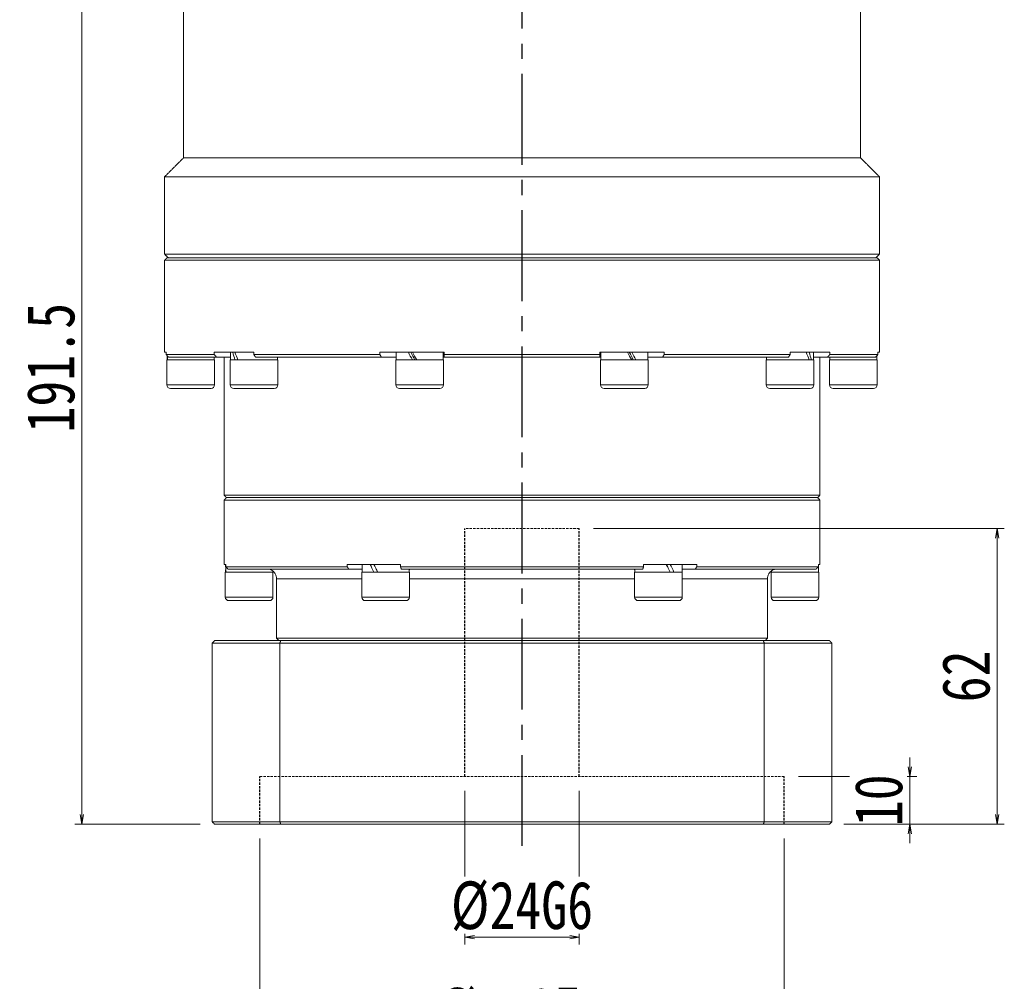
# Model space of a CAD drawing. Header units: millimetres. Extents: x -48 to 1057, y 0 to 774.
# Tile 3 of 10: x 125 to 332, y 269 to 470. Entities that reach past the tile are written whole.
import ezdxf

# ---------------------------------------------------------------- set-up
doc = ezdxf.new("R2010")
doc.units = ezdxf.units.MM
doc.linetypes.add('CENTER2', pattern=[28.575, 19.05, -3.175, 3.175, -3.175])
doc.linetypes.add('DASHED', pattern=[0.75, 0.5, -0.25])
doc.layers.add('3中心线层', color=1, linetype='CENTER2')
doc.layers.add('尺寸线层', color=3, linetype='Continuous', lineweight=18)
doc.styles.add('宋体', font='SimSun.ttf', dxfattribs={"width": 0.8})
doc.dimstyles.new('A水平标注$0', dxfattribs={"dimtxt": 3.5, "dimasz": 2, "dimexe": 1.5, "dimexo": 3, "dimgap": 1.1, "dimtad": 1, "dimtoh": 1, "dimdec": 4, "dimdsep": 46, "dimtxsty": '宋体', "dimblk": 'OPEN', "dimcen": 3, "dimclrd": 3, "dimclre": 3, "dimclrt": 6, "dimadec": 0, "dimazin": 0, "dimtm": 1e-09, "dimtfac": 1, "dimtdec": 4, "dimtix": 1, "dimtmove": 0, "dimatfit": 3, "dimldrblk": 'OPEN', "dimfxl": 0, "dimlwd": 13, "dimlwe": 13, "dimarcsym": 0})

# ---------------------------------------------------------------- blocks, each defined once
blk = doc.blocks.new('_Open')
at = {"color": 0, "linetype": 'ByBlock', "lineweight": -2}
for p, q in [((-1, 0.17), (0, 0)), ((-1, -0.17), (0, 0)), ((0, 0), (-1, 0))]:
    blk.add_line(p, q, dxfattribs=at)
blk = doc.blocks.new('*D34')
at = {"layer": 'Defpoints', "color": 0, "transparency": 16777216}
for p in [(175.55, 301.52), (285.55, 301.52), (175.55, 255.47)]:
    blk.add_point(p, dxfattribs=at)
at = {"layer": '尺寸线层', "color": 3, "lineweight": 13, "transparency": 16777216}
for p, q in [((175.55, 298.52), (175.55, 253.97)), ((285.55, 298.52), (285.55, 253.97)), ((283.55, 255.47), (177.55, 255.47))]:
    blk.add_line(p, q, dxfattribs=at)
at = {"layer": '尺寸线层', "color": 3, "lineweight": 13, "transparency": 16777216, "xscale": 2, "yscale": 2, "zscale": 2, "rotation": 180}
blk.add_blockref('_Open', (175.55, 255.47), dxfattribs=at)
at = {"layer": '尺寸线层', "color": 3, "lineweight": 13, "transparency": 16777216, "xscale": 2, "yscale": 2, "zscale": 2}
blk.add_blockref('_Open', (285.55, 255.47), dxfattribs=at)
at = {"layer": '尺寸线层', "color": 6, "transparency": 16777216, "insert": (230.55, 261.97), "char_height": 10, "attachment_point": 5, "style": '宋体', "bg_fill": 3, "box_fill_scale": 1.1, "bg_fill_color": 256, "bg_fill_true_color": 13158600, "bg_fill_transparency": 0}
blk.add_mtext('%%C110E7', dxfattribs=at)
blk = doc.blocks.new('*D35')
at = {"layer": 'Defpoints', "color": 0, "transparency": 16777216}
for p in [(218.55, 311.52), (242.55, 311.52), (218.55, 277.8)]:
    blk.add_point(p, dxfattribs=at)
at = {"layer": '尺寸线层', "color": 3, "lineweight": 13, "transparency": 16777216}
for p, q in [((218.55, 308.52), (218.55, 276.3)), ((242.55, 308.52), (242.55, 276.3)), ((240.55, 277.8), (220.55, 277.8))]:
    blk.add_line(p, q, dxfattribs=at)
at = {"layer": '尺寸线层', "color": 3, "lineweight": 13, "transparency": 16777216, "xscale": 2, "yscale": 2, "zscale": 2, "rotation": 180}
blk.add_blockref('_Open', (218.55, 277.8), dxfattribs=at)
at = {"layer": '尺寸线层', "color": 3, "lineweight": 13, "transparency": 16777216, "xscale": 2, "yscale": 2, "zscale": 2}
blk.add_blockref('_Open', (242.55, 277.8), dxfattribs=at)
at = {"layer": '尺寸线层', "color": 6, "transparency": 16777216, "insert": (230.55, 284.3), "char_height": 10, "attachment_point": 5, "style": '宋体', "bg_fill": 3, "box_fill_scale": 1.1, "bg_fill_color": 256, "bg_fill_true_color": 13158600, "bg_fill_transparency": 0}
blk.add_mtext('%%C24G6', dxfattribs=at)
blk = doc.blocks.new('*D36')
at = {"layer": 'Defpoints', "color": 0, "transparency": 16777216}
for p in [(285.55, 311.52), (295.05, 301.52), (311.9, 301.52)]:
    blk.add_point(p, dxfattribs=at)
at = {"layer": '尺寸线层', "color": 3, "lineweight": 13, "transparency": 16777216}
for p, q in [((311.9, 313.52), (311.9, 315.52)), ((288.55, 311.52), (313.4, 311.52)), ((311.9, 311.52), (311.9, 301.52)), ((298.05, 301.52), (313.4, 301.52)), ((311.9, 299.52), (311.9, 297.52))]:
    blk.add_line(p, q, dxfattribs=at)
at = {"layer": '尺寸线层', "color": 3, "lineweight": 13, "transparency": 16777216, "xscale": 2, "yscale": 2, "zscale": 2}
for p, rotation in [((311.9, 311.52), 270), ((311.9, 301.52), 90)]:
    blk.add_blockref('_Open', p, dxfattribs=dict(at, rotation=rotation))
at = {"layer": '尺寸线层', "color": 6, "transparency": 16777216, "insert": (305.4, 306.52), "char_height": 10, "attachment_point": 5, "rotation": 90, "style": '宋体', "bg_fill": 3, "box_fill_scale": 1.1, "bg_fill_color": 256, "bg_fill_true_color": 13158600, "bg_fill_transparency": 0}
blk.add_mtext('10', dxfattribs=at)
blk = doc.blocks.new('*D37')
at = {"layer": 'Defpoints', "color": 0, "transparency": 16777216}
for p in [(242.55, 363.52), (295.05, 301.52), (330.23, 301.52)]:
    blk.add_point(p, dxfattribs=at)
at = {"layer": '尺寸线层', "color": 3, "lineweight": 13, "transparency": 16777216}
for p, q in [((245.55, 363.52), (331.73, 363.52)), ((330.23, 361.52), (330.23, 303.52)), ((298.05, 301.52), (331.73, 301.52))]:
    blk.add_line(p, q, dxfattribs=at)
at = {"layer": '尺寸线层', "color": 3, "lineweight": 13, "transparency": 16777216, "xscale": 2, "yscale": 2, "zscale": 2}
for p, rotation in [((330.23, 363.52), 90), ((330.23, 301.52), 270)]:
    blk.add_blockref('_Open', p, dxfattribs=dict(at, rotation=rotation))
at = {"layer": '尺寸线层', "color": 6, "transparency": 16777216, "insert": (323.73, 332.52), "char_height": 10, "attachment_point": 5, "rotation": 90, "style": '宋体', "bg_fill": 3, "box_fill_scale": 1.1, "bg_fill_color": 256, "bg_fill_true_color": 13158600, "bg_fill_transparency": 0}
blk.add_mtext('62', dxfattribs=at)
blk = doc.blocks.new('*D42')
at = {"layer": 'Defpoints', "color": 0, "transparency": 16777216}
for p in [(138.22, 493.02), (160.05, 493.02), (166.05, 301.52)]:
    blk.add_point(p, dxfattribs=at)
at = {"layer": '尺寸线层', "color": 3, "lineweight": 13, "transparency": 16777216}
for p, q in [((157.05, 493.02), (136.72, 493.02)), ((138.22, 303.52), (138.22, 491.02)), ((163.05, 301.52), (136.72, 301.52))]:
    blk.add_line(p, q, dxfattribs=at)
at = {"layer": '尺寸线层', "color": 3, "lineweight": 13, "transparency": 16777216, "xscale": 2, "yscale": 2, "zscale": 2}
for p, rotation in [((138.22, 493.02), 90), ((138.22, 301.52), 270)]:
    blk.add_blockref('_Open', p, dxfattribs=dict(at, rotation=rotation))
at = {"layer": '尺寸线层', "color": 6, "transparency": 16777216, "insert": (131.72, 397.27), "char_height": 10, "attachment_point": 5, "rotation": 90, "style": '宋体', "bg_fill": 3, "box_fill_scale": 1.1, "bg_fill_color": 256, "bg_fill_true_color": 13158600, "bg_fill_transparency": 0}
blk.add_mtext('191.5', dxfattribs=at)

msp = doc.modelspace()

# ---------------------------------------------------------------- linework, layer by layer
at = {"color": 7, "linetype": 'Continuous', "lineweight": 15}
for p, q in [((159.55071, 441.31809), (301.55071, 441.31809)), ((155.55071, 437.31809), (305.55071, 437.31809)), ((155.55071, 421.11809), (305.55071, 421.11809)), ((230.55071, 419.81809), (155.55071, 419.81809)), ((156.05071, 420.31809), (230.55071, 420.31809)), ((230.55071, 420.31809), (305.05071, 420.31809)), ((305.55071, 419.81809), (230.55071, 419.81809)), ((155.88545, 400.51809), (155.55071, 400.51809)), ((155.88545, 400.51809), (155.88545, 400.01809)), ((155.88545, 400.01809), (165.98488, 400.01809)), ((156.05071, 398.91809), (166.05071, 398.91809)), ((166.45832, 399.51809), (156.3753, 399.51809)), ((174.30562, 400.51809), (165.98488, 400.51809)), ((165.98488, 400.01809), (165.98488, 400.51809)), ((166.45832, 399.51809), (169.38403, 399.51809)), ((169.32403, 398.91809), (179.32403, 398.91809)), ((174.30562, 400.51809), (174.30562, 400.01809)), ((174.30562, 400.01809), (200.74626, 400.01809)), ((201.02246, 399.51809), (174.62477, 399.51809)), ((214.2095, 400.51809), (200.74626, 400.51809)), ((200.74626, 400.01809), (200.74626, 400.51809)), ((201.02246, 399.51809), (204.13403, 399.51809)), ((204.07403, 398.91809), (214.07403, 398.91809)), ((214.01403, 399.51809), (214.32955, 399.51809)), ((214.2095, 400.51809), (214.2095, 400.01809)), ((214.2095, 400.01809), (246.89193, 400.01809)), ((246.86539, 399.51809), (214.23604, 399.51809)), ((246.86277, 399.51809), (247.0874, 399.51809)), ((260.35517, 400.51809), (246.89193, 400.51809)), ((246.89193, 400.01809), (246.89193, 400.51809)), ((247.0274, 398.91809), (247.27211, 398.91809)), ((247.27211, 398.91809), (257.0274, 398.91809)), ((256.9674, 399.51809), (260.07897, 399.51809)), ((286.47666, 399.51809), (260.07897, 399.51809)), ((260.35517, 400.51809), (260.35517, 400.01809)), ((260.35517, 400.01809), (286.79581, 400.01809)), ((281.7774, 398.91809), (283.83847, 398.91809)), ((283.83847, 398.91809), (291.7774, 398.91809)), ((295.11655, 400.51809), (286.79581, 400.51809)), ((286.79581, 400.01809), (286.79581, 400.51809)), ((291.7174, 399.51809), (294.64311, 399.51809)), ((304.72613, 399.51809), (294.64311, 399.51809)), ((295.05071, 398.91809), (300.05071, 398.91809)), ((295.11655, 400.51809), (295.11655, 400.01809)), ((295.11655, 400.01809), (305.21598, 400.01809)), ((300.05071, 398.91809), (305.05071, 398.91809)), ((305.55071, 400.51809), (305.21598, 400.51809)), ((305.21598, 400.01809), (305.21598, 400.51809)), ((156.05071, 393.66809), (166.05071, 393.66809)), ((165.30071, 392.91809), (156.80071, 392.91809)), ((169.32403, 393.66809), (179.32403, 393.66809)), ((178.57403, 392.91809), (170.07403, 392.91809)), ((204.07403, 393.66809), (214.07403, 393.66809)), ((213.32403, 392.91809), (204.82403, 392.91809)), ((247.0274, 393.66809), (247.27211, 393.66809)), ((247.27211, 393.66809), (257.0274, 393.66809)), ((247.98541, 392.91809), (247.7774, 392.91809)), ((256.2774, 392.91809), (247.98541, 392.91809)), ((281.7774, 393.66809), (283.83847, 393.66809)), ((284.27931, 392.91809), (282.5274, 392.91809)), ((283.83847, 393.66809), (291.7774, 393.66809)), ((291.0274, 392.91809), (284.27931, 392.91809)), ((295.05071, 393.66809), (300.05071, 393.66809)), ((300.05071, 392.91809), (295.80071, 392.91809)), ((300.05071, 393.66809), (305.05071, 393.66809)), ((304.30071, 392.91809), (300.05071, 392.91809)), ((168.05071, 370.51809), (293.05071, 370.51809)), ((168.55071, 370.01809), (230.55071, 370.01809)), ((292.55071, 370.01809), (168.55071, 370.01809)), ((230.55071, 370.01809), (292.55071, 370.01809)), ((230.55071, 369.51809), (168.05071, 369.51809)), ((293.05071, 369.51809), (230.55071, 369.51809)), ((168.3846, 356.01809), (168.05071, 356.01809)), ((168.3846, 356.01809), (168.3846, 355.51809)), ((168.3846, 355.51809), (193.88033, 355.51809)), ((205.05498, 356.01809), (193.88033, 356.01809)), ((193.88033, 355.51809), (193.88033, 356.01809)), ((205.05498, 356.01809), (205.05498, 355.51809)), ((205.05498, 355.51809), (256.04644, 355.51809)), ((267.2211, 356.01809), (256.04644, 356.01809)), ((256.04644, 355.51809), (256.04644, 356.01809)), ((267.2211, 356.01809), (267.2211, 355.51809)), ((267.2211, 355.51809), (292.71683, 355.51809)), ((293.05071, 356.01809), (292.71683, 356.01809)), ((292.71683, 355.51809), (292.71683, 356.01809)), ((168.30071, 354.41809), (178.30071, 354.41809)), ((194.20255, 355.01809), (168.87826, 355.01809)), ((196.98571, 355.01809), (194.20255, 355.01809)), ((196.92571, 354.41809), (206.92571, 354.41809)), ((255.875, 355.01809), (205.22643, 355.01809)), ((207.42571, 355.01809), (207.23747, 355.01809)), ((253.86396, 355.01809), (253.67571, 355.01809)), ((254.17571, 354.41809), (254.84559, 354.41809)), ((254.84559, 354.41809), (264.17571, 354.41809)), ((266.89888, 355.01809), (264.11571, 355.01809)), ((292.22317, 355.01809), (266.89888, 355.01809)), ((282.80071, 354.41809), (287.80071, 354.41809)), ((287.80071, 354.41809), (292.80071, 354.41809)), ((196.92571, 353.01809), (179.05071, 353.01809)), ((254.17571, 353.01809), (206.92571, 353.01809)), ((282.05071, 353.01809), (264.17571, 353.01809)), ((168.30071, 349.16809), (178.30071, 349.16809)), ((196.92571, 349.16809), (206.92571, 349.16809)), ((254.17571, 349.16809), (254.84559, 349.16809)), ((254.84559, 349.16809), (264.17571, 349.16809)), ((282.80071, 349.16809), (287.80071, 349.16809)), ((287.80071, 349.16809), (292.80071, 349.16809)), ((177.55071, 348.41809), (169.05071, 348.41809)), ((206.17571, 348.41809), (197.67571, 348.41809)), ((255.49511, 348.41809), (254.92571, 348.41809)), ((263.42571, 348.41809), (255.49511, 348.41809)), ((287.80071, 348.41809), (283.55071, 348.41809)), ((292.05071, 348.41809), (287.80071, 348.41809)), ((165.55071, 302.01809), (165.55071, 339.51809)), ((179.74471, 339.51809), (165.55071, 339.51809)), ((166.05071, 340.01809), (179.91723, 340.01809)), ((179.05071, 340.51809), (282.05071, 340.51809)), ((179.74471, 339.51809), (179.74471, 302.01809)), ((281.35672, 339.51809), (179.74471, 339.51809)), ((179.91723, 340.01809), (281.1842, 340.01809)), ((281.1842, 340.01809), (295.05071, 340.01809)), ((295.55071, 339.51809), (281.35672, 339.51809)), ((281.35672, 302.01809), (281.35672, 339.51809)), ((295.55071, 339.51809), (295.55071, 302.01809)), ((165.55071, 302.01809), (179.74471, 302.01809)), ((179.74471, 302.01809), (281.35672, 302.01809)), ((281.35672, 302.01809), (295.55071, 302.01809)), ((179.91723, 301.51809), (166.05071, 301.51809)), ((281.1842, 301.51809), (179.91723, 301.51809)), ((295.05071, 301.51809), (281.1842, 301.51809))]:
    msp.add_line(p, q, dxfattribs=at)
at = {"color": 6, "linetype": 'DASHED', "lineweight": 15}
for p, q in [((242.55071, 363.51809), (218.55071, 363.51809)), ((285.55071, 311.51809), (175.55071, 311.51809))]:
    msp.add_line(p, q, dxfattribs=at)
at = {"color": 7, "linetype": 'Continuous', "lineweight": 15}
for centre, radius, start, end in [((156.80071, 393.66809), 0.75, 180, 270), ((165.30071, 393.66809), 0.75, 270, 0), ((170.07403, 393.66809), 0.75, 180, 270), ((178.57403, 393.66809), 0.75, 270, 0), ((204.82403, 393.66809), 0.75, 180, 270), ((213.32403, 393.66809), 0.75, 270, 0), ((247.7774, 393.66809), 0.75, 180, 270), ((256.2774, 393.66809), 0.75, 270, 0), ((282.5274, 393.66809), 0.75, 180, 270), ((291.0274, 393.66809), 0.75, 270, 0), ((295.80071, 393.66809), 0.75, 180, 270), ((304.30071, 393.66809), 0.75, 270, 0), ((177.05071, 353.01809), 2, 0, 30.1849188), ((284.05071, 353.01809), 2, 149.8318731, 180), ((169.05071, 349.16809), 0.75, 180, 270), ((177.55071, 349.16809), 0.75, 270, 0), ((197.67571, 349.16809), 0.75, 180, 270), ((206.17571, 349.16809), 0.75, 270, 0), ((254.92571, 349.16809), 0.75, 180, 270), ((263.42571, 349.16809), 0.75, 270, 0), ((283.55071, 349.16809), 0.75, 180, 270), ((292.05071, 349.16809), 0.75, 270, 0)]:
    msp.add_arc(centre, radius, start, end, dxfattribs=at)
for centre, major_axis, ratio, start_param, end_param in [((161.05071, 398.91809), (0, 8.55633), 0.577350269, 1.473893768, 1.570796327), ((161.05071, 400.51809), (0, 8.55633), 0.577350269, 1.661661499, 1.758899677), ((174.32403, 398.91809), (-3.53747, 8.43319), 0.408881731, 1.212832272, 1.400935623), ((174.32403, 400.51809), (-3.53747, 8.43319), 0.408881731, 1.400935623, 1.589038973), ((209.07403, 398.91809), (-4.80121, 8.53127), 0.13629391, 1.306139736, 1.494243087), ((209.07403, 398.91809), (-3.24616, 5.76811), 0.13629391, 1.214014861, 1.494243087), ((209.07403, 400.51809), (-4.80121, 8.53127), 0.13629391, 1.494243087, 1.682346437), ((252.0274, 398.91809), (-4.80121, 8.53127), 0.13629391, 4.63583574, 4.823939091), ((252.0274, 400.51809), (-3.24616, 5.76811), 0.13629391, 4.355607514, 4.63583574), ((252.0274, 400.51809), (-4.80121, 8.53127), 0.13629391, 4.44773239, 4.63583574), ((286.7774, 398.91809), (-3.53747, 8.43319), 0.408881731, 4.542528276, 4.730631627), ((286.7774, 400.51809), (-3.53747, 8.43319), 0.408881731, 4.354424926, 4.542528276), ((300.05071, 398.91809), (0, 8.55633), 0.577350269, 4.71238898, 4.809291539), ((173.30071, 356.01809), (0, 8.55633), 0.577350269, 1.570796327, 1.758899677), ((201.92571, 354.41809), (-4.54557, 8.49348), 0.227735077, 1.261411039, 1.44951439), ((201.92571, 356.01809), (-4.54557, 8.49348), 0.227735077, 1.44951439, 1.63761774), ((259.17571, 354.41809), (-4.54557, 8.49348), 0.227735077, 4.591107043, 4.779210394), ((259.17571, 356.01809), (-3.07332, 5.74255), 0.227735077, 4.452374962, 4.591107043), ((259.17571, 356.01809), (-4.54557, 8.49348), 0.227735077, 4.403003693, 4.591107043), ((287.80071, 354.41809), (0, 8.55633), 0.577350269, 4.71238898, 4.837645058), ((287.80071, 356.01809), (0, 8.55633), 0.577350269, 4.618754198, 4.71238898), ((173.30071, 354.41809), (0, 8.55633), 0.577350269, 1.477161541, 1.570796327), ((201.92571, 354.41809), (-3.07332, 5.74255), 0.227735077, 1.310782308, 1.44951439)]:
    msp.add_ellipse(centre, major_axis=major_axis, ratio=ratio, start_param=start_param, end_param=end_param, dxfattribs=at)
for points in [[(159.55071, 481.51809), (159.55071, 441.31809)], [(301.55071, 441.31809), (301.55071, 481.51809)], [(159.55071, 441.31809), (155.55071, 437.31809)], [(305.55071, 437.31809), (301.55071, 441.31809)], [(155.55071, 437.31809), (155.55071, 421.11809)], [(305.55071, 421.11809), (305.55071, 437.31809)], [(155.55071, 421.11809), (156.35071, 420.31809)], [(156.05071, 420.31809), (155.55071, 419.81809)], [(155.55071, 419.81809), (155.55071, 400.51809)], [(304.75071, 420.31809), (305.55071, 421.11809)], [(305.55071, 419.81809), (305.05071, 420.31809)], [(305.55071, 400.51809), (305.55071, 419.81809)], [(156.3753, 399.51809), (155.88545, 400.01809)], [(156.05071, 398.91809), (156.05071, 393.66809)], [(165.98488, 400.01809), (166.45832, 399.51809)], [(165.99071, 398.91809), (165.99071, 399.51809)], [(166.05071, 393.66809), (166.05071, 398.91809)], [(168.05071, 399.51809), (168.05071, 370.51809)], [(169.32403, 398.91809), (169.32403, 393.66809)], [(169.38403, 400.51809), (169.38403, 398.91809)], [(174.62477, 399.51809), (174.30562, 400.01809)], [(179.26403, 398.91809), (179.26403, 399.51809)], [(179.32403, 393.66809), (179.32403, 398.91809)], [(200.74626, 400.01809), (201.02246, 399.51809)], [(204.07403, 398.91809), (204.07403, 393.66809)], [(204.13403, 400.51809), (204.13403, 398.91809)], [(214.01403, 398.91809), (214.01403, 400.51809)], [(214.07403, 393.66809), (214.07403, 398.91809)], [(214.23604, 399.51809), (214.2095, 400.01809)], [(246.89193, 400.01809), (246.86539, 399.51809)], [(247.0274, 398.91809), (247.0274, 393.66809)], [(247.0874, 400.51809), (247.0874, 398.91809)], [(256.9674, 398.91809), (256.9674, 400.51809)], [(257.0274, 393.66809), (257.0274, 398.91809)], [(260.07897, 399.51809), (260.35517, 400.01809)], [(281.7774, 398.91809), (281.7774, 393.66809)], [(281.8374, 399.51809), (281.8374, 398.91809)], [(286.79581, 400.01809), (286.47666, 399.51809)], [(291.7174, 398.91809), (291.7174, 400.51809)], [(291.7774, 393.66809), (291.7774, 398.91809)], [(293.05071, 370.51809), (293.05071, 399.51809)], [(294.64311, 399.51809), (295.11655, 400.01809)], [(295.05071, 398.91809), (295.05071, 393.66809)], [(295.11071, 399.51809), (295.11071, 398.91809)], [(305.21598, 400.01809), (304.72613, 399.51809)], [(305.05071, 393.66809), (305.05071, 398.91809)], [(168.05071, 370.51809), (168.55071, 370.01809)], [(168.55071, 370.01809), (168.05071, 369.51809)], [(292.55071, 370.01809), (293.05071, 370.51809)], [(293.05071, 369.51809), (292.55071, 370.01809)], [(168.05071, 369.51809), (168.05071, 356.01809)], [(293.05071, 356.01809), (293.05071, 369.51809)], [(168.87826, 355.01809), (168.3846, 355.51809)], [(193.88033, 355.51809), (194.20255, 355.01809)], [(196.98571, 356.01809), (196.98571, 354.41809)], [(205.22643, 355.01809), (205.05498, 355.51809)], [(256.04644, 355.51809), (255.875, 355.01809)], [(264.11571, 354.41809), (264.11571, 356.01809)], [(266.89888, 355.01809), (267.2211, 355.51809)], [(292.71683, 355.51809), (292.22317, 355.01809)], [(168.30071, 354.41809), (168.30071, 349.16809)], [(178.24071, 354.41809), (178.24071, 354.61048)], [(178.30071, 349.16809), (178.30071, 354.41809)], [(196.92571, 354.41809), (196.92571, 349.16809)], [(206.86571, 354.41809), (206.86571, 355.01809)], [(206.92571, 349.16809), (206.92571, 354.41809)], [(254.17571, 354.41809), (254.17571, 349.16809)], [(254.23571, 355.01809), (254.23571, 354.41809)], [(264.17571, 349.16809), (264.17571, 354.41809)], [(282.80071, 354.41809), (282.80071, 349.16809)], [(282.86071, 354.64314), (282.86071, 354.41809)], [(292.80071, 349.16809), (292.80071, 354.41809)], [(179.05071, 353.01809), (179.05071, 340.51809)], [(282.05071, 340.51809), (282.05071, 353.01809)], [(166.05071, 340.01809), (165.55071, 339.51809)], [(179.05071, 340.51809), (179.55071, 340.01809)], [(179.74471, 339.51809), (179.91723, 340.01809)], [(281.1842, 340.01809), (281.35672, 339.51809)], [(281.55071, 340.01809), (282.05071, 340.51809)], [(295.55071, 339.51809), (295.05071, 340.01809)], [(165.55071, 302.01809), (166.05071, 301.51809)], [(179.91723, 301.51809), (179.74471, 302.01809)], [(281.35672, 302.01809), (281.1842, 301.51809)], [(295.05071, 301.51809), (295.55071, 302.01809)]]:
    msp.add_open_spline(points, degree=1, dxfattribs=at)
for points, knots in [([(177.19209, 355.01809), (177.37613, 354.9991), (177.92041, 354.94295), (178.40995, 354.55425), (178.69322, 354.19485), (178.8097, 353.97006), (178.78646, 354.01369), (178.78048, 354.02492)], [0, 0, 0, 0, 0.371254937, 1.097915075, 1.483628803, 1.880459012, 2.017902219, 2.017902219, 2.017902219, 2.017902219]), ([(207.23747, 355.01809), (207.15148, 355.00634), (207.06232, 354.99416), (206.87246, 354.88524), (206.86571, 354.88137)], [0, 0, 0, 0, 0.3845346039, 0.3986983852, 0.3986983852, 0.3986983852, 0.3986983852]), ([(254.23571, 354.87635), (254.19967, 354.8973), (254.01669, 355.00362), (253.93198, 355.01164), (253.86396, 355.01809)], [0, 0, 0, 0, 0.0791132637, 0.4016294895, 0.4016294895, 0.4016294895, 0.4016294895]), ([(282.32095, 354.02491), (282.32364, 354.03273), (282.33243, 354.05826), (282.70356, 354.61794), (283.31083, 354.97128), (283.77569, 355.00763), (283.90934, 355.01809)], [0, 0, 0, 0, 0.326549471, 1.065534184, 1.708406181, 1.967821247, 1.967821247, 1.967821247, 1.967821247])]:
    msp.add_open_spline(points, degree=3, knots=knots, dxfattribs=at)
at = {"layer": '3中心线层'}
msp.add_line((230.55071, 296.96927), (230.55071, 493.01809), dxfattribs=at)
at = {"layer": '3中心线层', "color": 6, "linetype": 'DASHED'}
for p, q in [((218.55071, 311.51809), (218.55071, 363.51809)), ((242.55071, 311.51809), (242.55071, 363.51809)), ((175.55071, 301.51809), (175.55071, 311.51809)), ((285.55071, 301.51809), (285.55071, 311.51809))]:
    msp.add_line(p, q, dxfattribs=at)

# ---------------------------------------------------------------- next in the draw order: dimensions: what is measured, and where the dimension line sits
at = {"layer": '尺寸线层'}
dim = msp.add_linear_dim(base=(138.22114, 493.01809), p1=(166.05071, 301.51809), p2=(160.05071, 493.01809), angle=90, dimstyle='A水平标注$0', override={"dimtxt": 10, "dimgap": 1.5}, dxfattribs=at)
dim.commit()
dim.dimension.update_dxf_attribs({"geometry": '*D42', "text_midpoint": (131.72114, 397.26809)})
dim = msp.add_linear_dim(base=(175.55071, 255.47129), p1=(285.55071, 301.51809), p2=(175.55071, 301.51809), angle=180, text='%%C<>E7', dimstyle='A水平标注$0', override={"dimtxt": 10, "dimgap": 1.5, "dimblk": 'Open', "dimtfill": 1, "dimtfillclr": 256}, dxfattribs=at)
dim.commit()
dim.dimension.update_dxf_attribs({"geometry": '*D34', "text_midpoint": (230.55071, 255.47129), "dimtype": 160})

# ---------------------------------------------------------------- next in the draw order: dimensions: what is measured, and where the dimension line sits
dim = msp.add_linear_dim(base=(311.90312, 301.51809), p1=(285.55071, 311.51809), p2=(295.05071, 301.51809), angle=90, dimstyle='A水平标注$0', override={"dimtxt": 10, "dimgap": 1.5, "dimblk": 'Open', "dimtfill": 1, "dimtfillclr": 256}, dxfattribs=at)
dim.commit()
dim.dimension.update_dxf_attribs({"geometry": '*D36', "text_midpoint": (305.40312, 306.51809)})
dim = msp.add_linear_dim(base=(218.55071, 277.7953), p1=(242.55071, 311.51809), p2=(218.55071, 311.51809), angle=180, text='%%C<>G6', dimstyle='A水平标注$0', override={"dimtxt": 10, "dimgap": 1.5, "dimblk": 'Open', "dimtfill": 1, "dimtfillclr": 256}, dxfattribs=at)
dim.commit()
dim.dimension.update_dxf_attribs({"geometry": '*D35', "text_midpoint": (230.55071, 277.7953), "dimtype": 160})

# ---------------------------------------------------------------- next in the draw order: dimensions: what is measured, and where the dimension line sits
dim = msp.add_linear_dim(base=(330.22819, 301.51809), p1=(242.55071, 363.51809), p2=(295.05071, 301.51809), angle=90, dimstyle='A水平标注$0', override={"dimtxt": 10, "dimgap": 1.5, "dimblk": 'Open', "dimtfill": 1, "dimtfillclr": 256}, dxfattribs=at)
dim.commit()
dim.dimension.update_dxf_attribs({"geometry": '*D37', "text_midpoint": (323.72819, 332.51809)})

doc.saveas('drawing.dxf')
